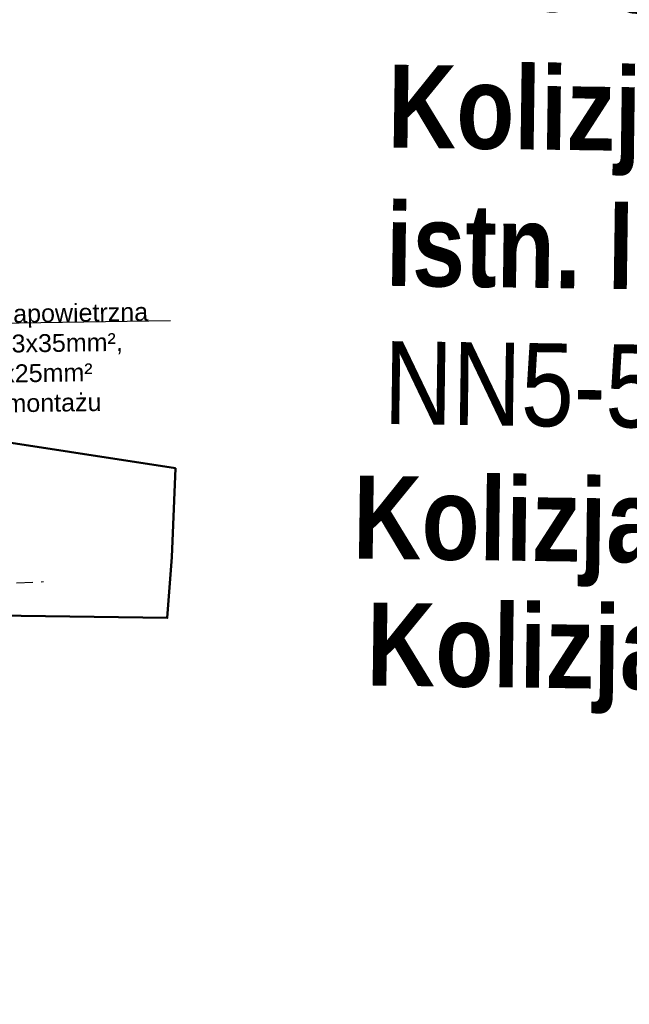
# Model space of a CAD drawing. Header units: millimetres. Extents: x 6504137 to 6515825, y 5737606 to 5784558.
# Tile 99 of 115: x 6512839 to 6512913, y 5766745 to 5766863. Entities that reach past the tile are written whole.
import ezdxf
from ezdxf import colors
from ezdxf.entities.mleader import LeaderData, LeaderLine
from ezdxf.math import Vec2, Vec3

# ---------------------------------------------------------------- set-up
doc = ezdxf.new("R2010")
doc.units = ezdxf.units.MM
doc.linetypes.add('JIS_02_2.0', pattern=[3, 2, -1])
for name, color, linetype, lineweight in [('-Linia kablowa nn', 132, 'JIS_02_2.0', 30), ('_trasa_slupy', 1, 'Continuous', 20), ('_Zakres mapy projektowej', 4, 'Continuous', 50)]:
    doc.layers.add(name, color=color, linetype=linetype, lineweight=lineweight)
doc.layers.add('_Kąt załomu', color=7, linetype='Continuous')
doc.layers.add('_Opisy', color=7, linetype='Continuous')
doc.styles.add('Arial_Narr', font='ARIALN.TTF')
doc.styles.get("Standard").update_dxf_attribs({"font": 'ARIALN.TTF'})
doc.dimstyles.new('Kat załomu', dxfattribs={"dimtxt": 2.2, "dimasz": 5, "dimexe": 0.18, "dimexo": 0.0625, "dimtad": 0, "dimtih": 1, "dimtoh": 1, "dimdec": 4, "dimzin": 0, "dimdsep": 46, "dimtxsty": 'Standard', "dimcen": 0.9, "dimse1": 1, "dimse2": 1, "dimadec": 0, "dimazin": 0, "dimtfac": 1, "dimtdec": 4, "dimtofl": 0, "dimtmove": 0, "dimatfit": 3, "dimfxl": 1, "dimtolj": 1, "dimtzin": 0, "dimarcsym": 0})

# ---------------------------------------------------------------- blocks, each defined once
blk = doc.blocks.new('*D34')
at = {"layer": '_Kąt załomu', "color": 0, "lineweight": -2, "transparency": 16777216}
for start, end in [(13.6882, 94.9795), (275.9609, 357.262)]:
    blk.add_arc((6512971.28, 5768158.26), 22.43, start, end, dxfattribs=at)
at = {"layer": '_Kąt załomu', "color": 0, "transparency": 16777216}
for points in [[(6512969.5, 5768179.79), (6512969.17, 5768181.43), (6512964.43, 5768179.62)], [(6512973.61, 5768135.11), (6512973.62, 5768136.78), (6512968.61, 5768135.98)]]:
    blk.add_solid(points, dxfattribs=at)
at = {"layer": 'Defpoints', "color": 0, "transparency": 16777216}
for p in [(6512024.98, 5771109.87), (6512971.28, 5768158.26), (6512990.97, 5768147.51), (6512523.51, 5764422.88)]:
    blk.add_point(p, dxfattribs=at)
at = {"layer": '_Kąt załomu', "color": 0, "transparency": 16777216, "insert": (6512993.61, 5768160.4), "char_height": 2.2, "attachment_point": 5, "rotation": 275}
blk.add_mtext('\\A1;205°', dxfattribs=at)
blk = doc.blocks.new('*D35')
at = {"layer": '_Kąt załomu', "color": 0, "lineweight": -2, "transparency": 16777216}
for start, end in [(5.0741, 70.3808), (283.8704, 349.1795)]:
    blk.add_arc((6512523.51, 5764422.88), 22.46, start, end, dxfattribs=at)
at = {"layer": '_Kąt załomu', "color": 0, "transparency": 16777216}
for points in [[(6512530.86, 5764443.23), (6512531.24, 5764444.85), (6512526.18, 5764445.18)], [(6512529, 5764400.26), (6512528.78, 5764401.91), (6512523.94, 5764400.43)]]:
    blk.add_solid(points, dxfattribs=at)
at = {"layer": 'Defpoints', "color": 0, "transparency": 16777216}
for p in [(6512971.28, 5768158.26), (6512523.51, 5764422.88), (6512542.65, 5764411.13), (6512550.21, 5763015.53)]:
    blk.add_point(p, dxfattribs=at)
at = {"layer": '_Kąt załomu', "color": 0, "transparency": 16777216, "insert": (6512545.94, 5764421.76), "char_height": 2.2, "attachment_point": 5, "rotation": 267}
blk.add_mtext('\\A1;172°', dxfattribs=at)

msp = doc.modelspace()

# ---------------------------------------------------------------- linework, layer by layer
at = {"layer": '-Linia kablowa nn'}
msp.add_lwpolyline([(6512838.68979, 5766795.49581), (6512841.97157, 5766795.63452), (6512841.97157, 5766795.63452), (6512841.97157, 5766795.63452), (6512841.97157, 5766795.63452), (6512841.97157, 5766795.63452), (6512841.97157, 5766795.63452), (6512841.97157, 5766795.63452), (6512841.97157, 5766795.63452), (6512841.97157, 5766795.63452), (6512841.97157, 5766795.63452), (6512841.97157, 5766795.63452), (6512841.97157, 5766795.63452), (6512841.97157, 5766795.63452), (6512841.97157, 5766795.63452), (6512841.97157, 5766795.63452), (6512841.97157, 5766795.63452), (6512841.97157, 5766795.63452), (6512841.97157, 5766795.63452), (6512841.97157, 5766795.63452), (6512841.97157, 5766795.63452), (6512841.97157, 5766795.63452), (6512841.97157, 5766795.63452), (6512841.97157, 5766795.63452), (6512841.97157, 5766795.63452), (6512841.97157, 5766795.63452), (6512841.97157, 5766795.63452), (6512841.97157, 5766795.63452), (6512841.97157, 5766795.63452), (6512841.97157, 5766795.63452), (6512841.97157, 5766795.63452), (6512841.97157, 5766795.63452), (6512841.97157, 5766795.63452), (6512841.97157, 5766795.63452), (6512841.97157, 5766795.63452), (6512841.97157, 5766795.63452), (6512841.97157, 5766795.63452), (6512841.97157, 5766795.63452), (6512841.97157, 5766795.63452), (6512841.97157, 5766795.63452), (6512841.97157, 5766795.63452), (6512841.97157, 5766795.63452), (6512841.97157, 5766795.63452), (6512841.97157, 5766795.63452), (6512841.97157, 5766795.63452), (6512841.97157, 5766795.63452), (6512841.97157, 5766795.63452), (6512841.97157, 5766795.63452), (6512841.97157, 5766795.63452), (6512841.97157, 5766795.63452), (6512841.97157, 5766795.63452), (6512841.97157, 5766795.63452), (6512841.97157, 5766795.63452), (6512841.97157, 5766795.63452), (6512841.97157, 5766795.63452), (6512841.97157, 5766795.63452), (6512841.97157, 5766795.63452), (6512841.97157, 5766795.63452), (6512841.97157, 5766795.63452), (6512841.97157, 5766795.63452), (6512841.97157, 5766795.63452), (6512841.97157, 5766795.63452), (6512841.97157, 5766795.63452), (6512841.97157, 5766795.63452), (6512841.97157, 5766795.63452), (6512841.97157, 5766795.63452), (6512841.97157, 5766795.63452), (6512841.97157, 5766795.63452), (6512841.97157, 5766795.63452), (6512841.97157, 5766795.63452), (6512841.97157, 5766795.63452), (6512841.97157, 5766795.63452), (6512841.97157, 5766795.63452), (6512841.97157, 5766795.63452), (6512841.97157, 5766795.63452), (6512841.97157, 5766795.63452), (6512841.97157, 5766795.63452), (6512841.97157, 5766795.63452), (6512841.97157, 5766795.63452), (6512841.97157, 5766795.63452), (6512841.97157, 5766795.63452), (6512841.97157, 5766795.63452), (6512841.97157, 5766795.63452), (6512841.97157, 5766795.63452), (6512841.97157, 5766795.63452), (6512841.97157, 5766795.63452), (6512841.97157, 5766795.63452), (6512841.97157, 5766795.63452), (6512841.97157, 5766795.63452), (6512841.97157, 5766795.63452), (6512841.97157, 5766795.63452), (6512841.97157, 5766795.63452), (6512841.97157, 5766795.63452), (6512841.97157, 5766795.63452), (6512841.97157, 5766795.63452), (6512841.97157, 5766795.63452), (6512841.97157, 5766795.63452), (6512841.97157, 5766795.63452), (6512841.97157, 5766795.63452), (6512841.97157, 5766795.63452), (6512841.97157, 5766795.63452), (6512841.97157, 5766795.63452), (6512841.97157, 5766795.63452), (6512841.97157, 5766795.63452), (6512841.97157, 5766795.63452), (6512841.97157, 5766795.63452), (6512841.97157, 5766795.63452), (6512841.97157, 5766795.63452), (6512841.97157, 5766795.63452), (6512841.97157, 5766795.63452), (6512841.97157, 5766795.63452), (6512841.97157, 5766795.63452), (6512841.97157, 5766795.63452), (6512841.97157, 5766795.63452), (6512841.97157, 5766795.63452), (6512841.97157, 5766795.63452), (6512841.97157, 5766795.63452), (6512841.97157, 5766795.63452), (6512841.97157, 5766795.63452), (6512841.97157, 5766795.63452), (6512841.97157, 5766795.63452), (6512841.97157, 5766795.63452), (6512841.97157, 5766795.63452), (6512841.97157, 5766795.63452), (6512841.97157, 5766795.63452), (6512841.97157, 5766795.63452), (6512841.97157, 5766795.63452), (6512841.97157, 5766795.63452), (6512841.97157, 5766795.63452), (6512841.97157, 5766795.63452), (6512841.97157, 5766795.63452), (6512841.97157, 5766795.63452), (6512841.97157, 5766795.63452), (6512841.97157, 5766795.63452), (6512841.97157, 5766795.63452), (6512841.97157, 5766795.63452), (6512841.97157, 5766795.63452), (6512841.97157, 5766795.63452), (6512841.97157, 5766795.63452), (6512841.97157, 5766795.63452), (6512841.97157, 5766795.63452), (6512841.97157, 5766795.63452), (6512841.97157, 5766795.63452), (6512841.97157, 5766795.63452), (6512841.97157, 5766795.63452), (6512841.97157, 5766795.63452), (6512841.97157, 5766795.63452), (6512841.97157, 5766795.63452), (6512841.97157, 5766795.63452), (6512841.97157, 5766795.63452), (6512841.97157, 5766795.63452), (6512841.97157, 5766795.63452), (6512841.97157, 5766795.63452), (6512841.97157, 5766795.63452), (6512841.97157, 5766795.63452), (6512841.97157, 5766795.63452), (6512841.97157, 5766795.63452), (6512841.97157, 5766795.63452), (6512841.97157, 5766795.63452), (6512841.97157, 5766795.63452), (6512841.97157, 5766795.63452), (6512841.97157, 5766795.63452), (6512841.97157, 5766795.63452), (6512841.97157, 5766795.63452), (6512841.97157, 5766795.63452), (6512841.97157, 5766795.63452), (6512841.97157, 5766795.63452), (6512841.97157, 5766795.63452), (6512841.97157, 5766795.63452), (6512841.97157, 5766795.63452), (6512841.97157, 5766795.63452), (6512841.97157, 5766795.63452), (6512841.97157, 5766795.63452), (6512841.97157, 5766795.63452), (6512841.97157, 5766795.63452), (6512841.97157, 5766795.63452), (6512841.97157, 5766795.63452), (6512841.97157, 5766795.63452), (6512841.97157, 5766795.63452), (6512841.97157, 5766795.63452), (6512841.97157, 5766795.63452), (6512841.97157, 5766795.63452), (6512841.97157, 5766795.63452), (6512841.97157, 5766795.63452), (6512841.97157, 5766795.63452), (6512841.97157, 5766795.63452), (6512841.97157, 5766795.63452), (6512841.97157, 5766795.63452), (6512841.97157, 5766795.63452), (6512841.97157, 5766795.63452), (6512841.97157, 5766795.63452), (6512841.97157, 5766795.63452), (6512841.97157, 5766795.63452), (6512841.97157, 5766795.63452), (6512841.97157, 5766795.63452), (6512841.97157, 5766795.63452), (6512841.97157, 5766795.63452), (6512841.97157, 5766795.63452), (6512841.97157, 5766795.63452), (6512841.97157, 5766795.63452), (6512841.97157, 5766795.63452), (6512841.97157, 5766795.63452), (6512841.97157, 5766795.63452), (6512841.97157, 5766795.63452), (6512841.97157, 5766795.63452), (6512841.97157, 5766795.63452), (6512841.97157, 5766795.63452), (6512841.97157, 5766795.63452), (6512841.97157, 5766795.63452), (6512841.97157, 5766795.63452), (6512841.97157, 5766795.63452), (6512841.97157, 5766795.63452), (6512841.97157, 5766795.63452), (6512841.97157, 5766795.63452), (6512841.97157, 5766795.63452), (6512841.97157, 5766795.63452), (6512841.97157, 5766795.63452), (6512841.97157, 5766795.63452), (6512841.97157, 5766795.63452), (6512841.97157, 5766795.63452), (6512841.97157, 5766795.63452), (6512841.97157, 5766795.63452), (6512841.97157, 5766795.63452), (6512841.97157, 5766795.63452), (6512841.97157, 5766795.63452), (6512841.97157, 5766795.63452), (6512841.97157, 5766795.63452), (6512841.97157, 5766795.63452), (6512841.97157, 5766795.63452), (6512841.97157, 5766795.63452), (6512841.97157, 5766795.63452), (6512841.97157, 5766795.63452), (6512841.97157, 5766795.63452), (6512841.97157, 5766795.63452), (6512841.97157, 5766795.63452), (6512841.97157, 5766795.63452), (6512841.97157, 5766795.63452), (6512841.97157, 5766795.63452), (6512841.97157, 5766795.63452), (6512841.97157, 5766795.63452), (6512841.97157, 5766795.63452), (6512841.97157, 5766795.63452), (6512841.97157, 5766795.63452), (6512841.97157, 5766795.63452), (6512841.97157, 5766795.63452), (6512841.97157, 5766795.63452), (6512841.97157, 5766795.63452), (6512841.97157, 5766795.63452), (6512841.97157, 5766795.63452), (6512841.97157, 5766795.63452), (6512841.97157, 5766795.63452), (6512841.97157, 5766795.63452), (6512841.97157, 5766795.63452), (6512841.97157, 5766795.63452), (6512841.97157, 5766795.63452), (6512841.97157, 5766795.63452), (6512841.97157, 5766795.63452), (6512841.97157, 5766795.63452), (6512841.97157, 5766795.63452), (6512841.97157, 5766795.63452), (6512841.97157, 5766795.63452), (6512841.97157, 5766795.63452), (6512841.97157, 5766795.63452), (6512841.97157, 5766795.63452), (6512841.97157, 5766795.63452), (6512841.97157, 5766795.63452), (6512841.97157, 5766795.63452), (6512841.97157, 5766795.63452), (6512841.97157, 5766795.63452), (6512841.97157, 5766795.63452), (6512841.97157, 5766795.63452), (6512841.97157, 5766795.63452), (6512841.97157, 5766795.63452), (6512841.97157, 5766795.63452), (6512841.97157, 5766795.63452), (6512841.97157, 5766795.63452), (6512841.97157, 5766795.63452), (6512841.97157, 5766795.63452), (6512841.97157, 5766795.63452), (6512841.97157, 5766795.63452), (6512841.97157, 5766795.63452), (6512841.97157, 5766795.63452), (6512841.97157, 5766795.63452), (6512841.97157, 5766795.63452), (6512841.97157, 5766795.63452), (6512841.97157, 5766795.63452), (6512841.97157, 5766795.63452), (6512841.97157, 5766795.63452), (6512841.97157, 5766795.63452), (6512841.97157, 5766795.63452), (6512841.97157, 5766795.63452), (6512841.97157, 5766795.63452), (6512841.97157, 5766795.63452), (6512841.97157, 5766795.63452), (6512841.97157, 5766795.63452), (6512841.97157, 5766795.63452), (6512841.97157, 5766795.63452), (6512841.97157, 5766795.63452), (6512841.97157, 5766795.63452), (6512841.97157, 5766795.63452), (6512841.97157, 5766795.63452), (6512841.97157, 5766795.63452), (6512841.97157, 5766795.63452), (6512841.97157, 5766795.63452), (6512841.97157, 5766795.63452), (6512841.97157, 5766795.63452), (6512841.97157, 5766795.63452), (6512841.97157, 5766795.63452), (6512841.97157, 5766795.63452), (6512841.97157, 5766795.63452), (6512841.97157, 5766795.63452), (6512841.97157, 5766795.63452), (6512841.97157, 5766795.63452), (6512841.97157, 5766795.63452), (6512841.97157, 5766795.63452), (6512841.97157, 5766795.63452), (6512841.97157, 5766795.63452), (6512841.97157, 5766795.63452), (6512841.97157, 5766795.63452), (6512841.97157, 5766795.63452), (6512841.97157, 5766795.63452), (6512841.97157, 5766795.63452), (6512841.97157, 5766795.63452), (6512841.97157, 5766795.63452), (6512841.97157, 5766795.63452), (6512841.97157, 5766795.63452), (6512841.97157, 5766795.63452), (6512841.97157, 5766795.63452), (6512841.97157, 5766795.63452), (6512841.97157, 5766795.63452), (6512841.97157, 5766795.63452), (6512841.97157, 5766795.63452), (6512841.97157, 5766795.63452), (6512841.97157, 5766795.63452), (6512841.97157, 5766795.63452), (6512841.97157, 5766795.63452), (6512841.97157, 5766795.63452), (6512841.97157, 5766795.63452), (6512841.97157, 5766795.63452), (6512841.97157, 5766795.63452), (6512841.97157, 5766795.63452), (6512841.97157, 5766795.63452), (6512841.97157, 5766795.63452), (6512841.97157, 5766795.63452), (6512841.97157, 5766795.63452), (6512841.97157, 5766795.63452), (6512841.97157, 5766795.63452), (6512841.97157, 5766795.63452), (6512841.97157, 5766795.63452), (6512841.97157, 5766795.63452), (6512841.97157, 5766795.63452), (6512841.97157, 5766795.63452), (6512841.97157, 5766795.63452), (6512841.97157, 5766795.63452), (6512841.97157, 5766795.63452), (6512841.97157, 5766795.63452), (6512841.97157, 5766795.63452), (6512841.97157, 5766795.63452), (6512841.97157, 5766795.63452), (6512841.97157, 5766795.63452), (6512841.97157, 5766795.63452), (6512841.97157, 5766795.63452), (6512841.97157, 5766795.63452), (6512841.97157, 5766795.63452), (6512841.97157, 5766795.63452), (6512841.97157, 5766795.63452), (6512841.97157, 5766795.63452), (6512841.97157, 5766795.63452), (6512841.97157, 5766795.63452), (6512841.97157, 5766795.63452), (6512841.97157, 5766795.63452), (6512841.97157, 5766795.63452), (6512841.97157, 5766795.63452), (6512841.97157, 5766795.63452), (6512841.97157, 5766795.63452), (6512841.97157, 5766795.63452), (6512841.97157, 5766795.63452), (6512841.97157, 5766795.63452), (6512841.97157, 5766795.63452), (6512841.97157, 5766795.63452), (6512841.97157, 5766795.63452), (6512841.97157, 5766795.63452), (6512841.97157, 5766795.63452), (6512841.97157, 5766795.63452), (6512841.97157, 5766795.63452), (6512841.97157, 5766795.63452), (6512841.97157, 5766795.63452), (6512841.97157, 5766795.63452), (6512841.97157, 5766795.63452), (6512841.97157, 5766795.63452), (6512841.97157, 5766795.63452), (6512841.97157, 5766795.63452), (6512841.97157, 5766795.63452), (6512841.97157, 5766795.63452), (6512841.97157, 5766795.63452), (6512841.97157, 5766795.63452), (6512841.97157, 5766795.63452), (6512841.97157, 5766795.63452), (6512841.97157, 5766795.63452), (6512841.97157, 5766795.63452), (6512841.97157, 5766795.63452), (6512841.97157, 5766795.63452), (6512841.97157, 5766795.63452), (6512841.97157, 5766795.63452), (6512841.97157, 5766795.63452), (6512841.97157, 5766795.63452), (6512841.97157, 5766795.63452), (6512841.97157, 5766795.63452), (6512841.97157, 5766795.63452), (6512841.97157, 5766795.63452), (6512841.97157, 5766795.63452), (6512841.97157, 5766795.63452), (6512841.97157, 5766795.63452), (6512841.97157, 5766795.63452), (6512841.97157, 5766795.63452), (6512841.97157, 5766795.63452), (6512841.97157, 5766795.63452), (6512841.97157, 5766795.63452), (6512841.97157, 5766795.63452), (6512841.97157, 5766795.63452), (6512841.97157, 5766795.63452), (6512841.97157, 5766795.63452), (6512841.97157, 5766795.63452), (6512841.97157, 5766795.63452), (6512841.97157, 5766795.63452), (6512841.97157, 5766795.63452), (6512841.97157, 5766795.63452), (6512841.97157, 5766795.63452), (6512841.97157, 5766795.63452), (6512841.97157, 5766795.63452), (6512841.97157, 5766795.63452), (6512841.97157, 5766795.63452), (6512841.97157, 5766795.63452), (6512841.97157, 5766795.63452), (6512841.97157, 5766795.63452), (6512841.97157, 5766795.63452), (6512841.97157, 5766795.63452), (6512841.97157, 5766795.63452), (6512841.97157, 5766795.63452), (6512841.97157, 5766795.63452), (6512841.97157, 5766795.63452), (6512841.97157, 5766795.63452), (6512841.97157, 5766795.63452), (6512841.97157, 5766795.63452), (6512841.97157, 5766795.63452), (6512841.97157, 5766795.63452), (6512841.97157, 5766795.63452), (6512841.97157, 5766795.63452), (6512841.97157, 5766795.63452), (6512841.97157, 5766795.63452), (6512841.97157, 5766795.63452), (6512841.97157, 5766795.63452), (6512841.97157, 5766795.63452), (6512841.97157, 5766795.63452), (6512841.97157, 5766795.63452), (6512841.97157, 5766795.63452), (6512841.97157, 5766795.63452), (6512841.97157, 5766795.63452), (6512841.97157, 5766795.63452), (6512841.97157, 5766795.63452), (6512841.97157, 5766795.63452), (6512841.97157, 5766795.63452), (6512841.97157, 5766795.63452), (6512841.97157, 5766795.63452), (6512841.97157, 5766795.63452), (6512841.97157, 5766795.63452), (6512841.97157, 5766795.63452), (6512841.97157, 5766795.63452), (6512841.97157, 5766795.63452), (6512841.97157, 5766795.63452), (6512841.97157, 5766795.63452), (6512841.97157, 5766795.63452), (6512841.97157, 5766795.63452), (6512841.97157, 5766795.63452), (6512841.97157, 5766795.63452), (6512841.97157, 5766795.63452), (6512841.97157, 5766795.63452), (6512841.97157, 5766795.63452), (6512841.97157, 5766795.63452), (6512841.97157, 5766795.63452), (6512841.97157, 5766795.63452), (6512841.97157, 5766795.63452), (6512841.97157, 5766795.63452), (6512841.97157, 5766795.63452), (6512841.97157, 5766795.63452), (6512841.97157, 5766795.63452), (6512841.97157, 5766795.63452), (6512841.97157, 5766795.63452), (6512841.97157, 5766795.63452), (6512841.97157, 5766795.63452), (6512841.97157, 5766795.63452), (6512841.97157, 5766795.63452), (6512841.97157, 5766795.63452), (6512841.97157, 5766795.63452), (6512841.97157, 5766795.63452), (6512841.97157, 5766795.63452), (6512841.97157, 5766795.63452), (6512841.97157, 5766795.63452), (6512841.97157, 5766795.63452), (6512841.97157, 5766795.63452), (6512841.97157, 5766795.63452), (6512841.97157, 5766795.63452), (6512841.97157, 5766795.63452), (6512841.97157, 5766795.63452), (6512841.97157, 5766795.63452), (6512841.97157, 5766795.63452), (6512841.97157, 5766795.63452), (6512841.97157, 5766795.63452), (6512841.97157, 5766795.63452), (6512841.97157, 5766795.63452), (6512841.97157, 5766795.63452), (6512841.97157, 5766795.63452), (6512841.97157, 5766795.63452), (6512841.97157, 5766795.63452), (6512841.97157, 5766795.63452), (6512841.97157, 5766795.63452), (6512841.97157, 5766795.63452), (6512841.97157, 5766795.63452), (6512841.97157, 5766795.63452), (6512841.97157, 5766795.63452), (6512841.97157, 5766795.63452), (6512841.97157, 5766795.63452), (6512841.97157, 5766795.63452), (6512841.97157, 5766795.63452), (6512841.97157, 5766795.63452), (6512841.97157, 5766795.63452), (6512841.97157, 5766795.63452), (6512841.97157, 5766795.63452), (6512841.97157, 5766795.63452), (6512841.97157, 5766795.63452), (6512841.97157, 5766795.63452), (6512841.97157, 5766795.63452), (6512841.97157, 5766795.63452), (6512841.97157, 5766795.63452), (6512841.97157, 5766795.63452), (6512841.97157, 5766795.63452), (6512841.97157, 5766795.63452), (6512841.97157, 5766795.63452), (6512841.97157, 5766795.63452), (6512841.97157, 5766795.63452), (6512841.97157, 5766795.63452), (6512841.97157, 5766795.63452), (6512841.97157, 5766795.63452), (6512841.97157, 5766795.63452), (6512841.97157, 5766795.63452), (6512841.97157, 5766795.63452), (6512841.97157, 5766795.63452), (6512841.97157, 5766795.63452), (6512841.97157, 5766795.63452), (6512841.97157, 5766795.63452), (6512841.97157, 5766795.63452), (6512841.97157, 5766795.63452), (6512841.97157, 5766795.63452), (6512841.97157, 5766795.63452), (6512841.97157, 5766795.63452), (6512841.97157, 5766795.63452), (6512841.97157, 5766795.63452), (6512841.97157, 5766795.63452), (6512841.97157, 5766795.63452), (6512841.97157, 5766795.63452), (6512841.97157, 5766795.63452), (6512841.97157, 5766795.63452), (6512841.97157, 5766795.63452), (6512841.97157, 5766795.63452), (6512841.97157, 5766795.63452), (6512841.97157, 5766795.63452), (6512841.97157, 5766795.63452), (6512841.97157, 5766795.63452), (6512841.97157, 5766795.63452), (6512841.97157, 5766795.63452), (6512841.97157, 5766795.63452), (6512841.97157, 5766795.63452), (6512841.97157, 5766795.63452), (6512841.97157, 5766795.63452), (6512841.97157, 5766795.63452), (6512841.97157, 5766795.63452), (6512841.97157, 5766795.63452), (6512841.97157, 5766795.63452), (6512841.97157, 5766795.63452), (6512841.97157, 5766795.63452), (6512841.97157, 5766795.63452), (6512841.97157, 5766795.63452), (6512841.97157, 5766795.63452), (6512841.97157, 5766795.63452), (6512841.97157, 5766795.63452), (6512841.97157, 5766795.63452), (6512841.97157, 5766795.63452), (6512841.97157, 5766795.63452), (6512841.97157, 5766795.63452), (6512841.97157, 5766795.63452), (6512841.97157, 5766795.63452), (6512841.97157, 5766795.63452), (6512841.97157, 5766795.63452), (6512841.97157, 5766795.63452), (6512841.97157, 5766795.63452), (6512841.97157, 5766795.63452), (6512841.97157, 5766795.63452), (6512841.97157, 5766795.63452), (6512841.97157, 5766795.63452), (6512841.97157, 5766795.63452), (6512841.97157, 5766795.63452), (6512841.97157, 5766795.63452), (6512841.97157, 5766795.63452), (6512841.97157, 5766795.63452), (6512841.97157, 5766795.63452), (6512841.97157, 5766795.63452), (6512841.97157, 5766795.63452), (6512841.97157, 5766795.63452), (6512841.97157, 5766795.63452), (6512841.97157, 5766795.63452), (6512841.97157, 5766795.63452), (6512841.97157, 5766795.63452), (6512841.97157, 5766795.63452), (6512841.97157, 5766795.63452), (6512841.97157, 5766795.63452), (6512841.97157, 5766795.63452), (6512841.97157, 5766795.63452), (6512841.97157, 5766795.63452), (6512841.97157, 5766795.63452), (6512841.97157, 5766795.63452), (6512841.97157, 5766795.63452), (6512841.97157, 5766795.63452), (6512841.97157, 5766795.63452), (6512841.97157, 5766795.63452), (6512841.97157, 5766795.63452), (6512841.97157, 5766795.63452), (6512841.97157, 5766795.63452), (6512841.97157, 5766795.63452), (6512841.97157, 5766795.63452), (6512841.97157, 5766795.63452), (6512841.97157, 5766795.63452), (6512841.97157, 5766795.63452), (6512841.97157, 5766795.63452), (6512841.97157, 5766795.63452), (6512841.97157, 5766795.63452), (6512841.97157, 5766795.63452), (6512841.97157, 5766795.63452), (6512841.97157, 5766795.63452), (6512841.97157, 5766795.63452), (6512841.97157, 5766795.63452), (6512841.97157, 5766795.63452), (6512841.97157, 5766795.63452), (6512841.97157, 5766795.63452), (6512841.97157, 5766795.63452), (6512841.97157, 5766795.63452), (6512841.97157, 5766795.63452), (6512841.97157, 5766795.63452), (6512841.97157, 5766795.63452), (6512841.97157, 5766795.63452), (6512841.97157, 5766795.63452), (6512841.97157, 5766795.63452), (6512841.97157, 5766795.63452), (6512841.97157, 5766795.63452), (6512841.97157, 5766795.63452), (6512841.97157, 5766795.63452), (6512841.97157, 5766795.63452), (6512841.97157, 5766795.63452), (6512841.97157, 5766795.63452), (6512841.97157, 5766795.63452), (6512841.97157, 5766795.63452), (6512841.97157, 5766795.63452), (6512841.97157, 5766795.63452), (6512841.97157, 5766795.63452), (6512841.97157, 5766795.63452), (6512841.97157, 5766795.63452), (6512841.97157, 5766795.63452), (6512841.97157, 5766795.63452), (6512841.97157, 5766795.63452), (6512841.97157, 5766795.63452), (6512841.97157, 5766795.63452), (6512841.97157, 5766795.63452), (6512841.97157, 5766795.63452), (6512841.97157, 5766795.63452), (6512841.97157, 5766795.63452), (6512841.97157, 5766795.63452), (6512841.97157, 5766795.63452), (6512841.97157, 5766795.63452), (6512841.97157, 5766795.63452), (6512841.97157, 5766795.63452), (6512841.97157, 5766795.63452), (6512841.97157, 5766795.63452), (6512841.97157, 5766795.63452), (6512841.97157, 5766795.63452), (6512841.97157, 5766795.63452), (6512841.97157, 5766795.63452), (6512841.97157, 5766795.63452), (6512841.97157, 5766795.63452), (6512841.97157, 5766795.63452), (6512841.97157, 5766795.63452), (6512841.97157, 5766795.63452), (6512841.97157, 5766795.63452), (6512841.97157, 5766795.63452), (6512841.97157, 5766795.63452), (6512841.97157, 5766795.63452), (6512841.97157, 5766795.63452), (6512841.97157, 5766795.63452), (6512841.97157, 5766795.63452), (6512841.97157, 5766795.63452), (6512841.97157, 5766795.63452), (6512841.97157, 5766795.63452), (6512841.97157, 5766795.63452), (6512841.97157, 5766795.63452), (6512841.97157, 5766795.63452), (6512841.97157, 5766795.63452), (6512841.97157, 5766795.63452), (6512841.97157, 5766795.63452), (6512841.97157, 5766795.63452), (6512841.97157, 5766795.63452), (6512841.97157, 5766795.63452), (6512841.97157, 5766795.63452), (6512841.97157, 5766795.63452), (6512841.97157, 5766795.63452), (6512841.97157, 5766795.63452), (6512841.97157, 5766795.63452), (6512841.97157, 5766795.63452), (6512841.97157, 5766795.63452), (6512841.97157, 5766795.63452), (6512841.97157, 5766795.63452), (6512841.97157, 5766795.63452), (6512841.97157, 5766795.63452), (6512841.97157, 5766795.63452), (6512841.97157, 5766795.63452), (6512841.97157, 5766795.63452), (6512841.97157, 5766795.63452), (6512841.97157, 5766795.63452), (6512841.97157, 5766795.63452), (6512841.97157, 5766795.63452), (6512841.97157, 5766795.63452), (6512841.97157, 5766795.63452), (6512841.97157, 5766795.63452), (6512841.97157, 5766795.63452), (6512841.97157, 5766795.63452), (6512841.97157, 5766795.63452), (6512841.97157, 5766795.63452), (6512841.97157, 5766795.63452), (6512841.97157, 5766795.63452), (6512841.97157, 5766795.63452), (6512841.97157, 5766795.63452), (6512841.97157, 5766795.63452), (6512841.97157, 5766795.63452), (6512841.97157, 5766795.63452), (6512841.97157, 5766795.63452), (6512841.97157, 5766795.63452), (6512841.97157, 5766795.63452), (6512841.97157, 5766795.63452), (6512841.97157, 5766795.63452), (6512841.97157, 5766795.63452), (6512841.97157, 5766795.63452), (6512841.97157, 5766795.63452), (6512841.97157, 5766795.63452), (6512841.97157, 5766795.63452), (6512841.97157, 5766795.63452), (6512841.97157, 5766795.63452), (6512841.97157, 5766795.63452), (6512841.97157, 5766795.63452), (6512841.97157, 5766795.63452), (6512841.97157, 5766795.63452), (6512841.97157, 5766795.63452), (6512841.97157, 5766795.63452), (6512841.97157, 5766795.63452), (6512841.97157, 5766795.63452), (6512841.97157, 5766795.63452), (6512841.97157, 5766795.63452), (6512841.97157, 5766795.63452), (6512841.97157, 5766795.63452), (6512841.97157, 5766795.63452), (6512841.97157, 5766795.63452), (6512841.97157, 5766795.63452), (6512841.97157, 5766795.63452), (6512841.97157, 5766795.63452), (6512841.97157, 5766795.63452), (6512841.97157, 5766795.63452), (6512841.97157, 5766795.63452), (6512841.97157, 5766795.63452), (6512841.97157, 5766795.63452), (6512841.97157, 5766795.63452), (6512841.97157, 5766795.63452), (6512841.97157, 5766795.63452), (6512841.97157, 5766795.63452), (6512841.97157, 5766795.63452), (6512841.97157, 5766795.63452), (6512841.97157, 5766795.63452), (6512841.97157, 5766795.63452), (6512841.97157, 5766795.63452), (6512841.97157, 5766795.63452), (6512841.97157, 5766795.63452), (6512841.97157, 5766795.63452), (6512841.97157, 5766795.63452), (6512841.97157, 5766795.63452), (6512841.97157, 5766795.63452), (6512841.97157, 5766795.63452), (6512841.97157, 5766795.63452), (6512841.97157, 5766795.63452), (6512841.97157, 5766795.63452), (6512841.97157, 5766795.63452), (6512841.97157, 5766795.63452), (6512841.97157, 5766795.63452), (6512841.97157, 5766795.63452), (6512841.97157, 5766795.63452), (6512841.97157, 5766795.63452), (6512841.97157, 5766795.63452), (6512841.97157, 5766795.63452), (6512841.97157, 5766795.63452), (6512841.97157, 5766795.63452), (6512841.97157, 5766795.63452), (6512841.97157, 5766795.63452), (6512841.97157, 5766795.63452), (6512841.97157, 5766795.63452), (6512841.97157, 5766795.63452), (6512841.97157, 5766795.63452), (6512841.97157, 5766795.63452), (6512841.97157, 5766795.63452), (6512841.97157, 5766795.63452), (6512841.97157, 5766795.63452), (6512841.97157, 5766795.63452), (6512841.97157, 5766795.63452), (6512841.97157, 5766795.63452), (6512841.97157, 5766795.63452), (6512841.97157, 5766795.63452), (6512841.97157, 5766795.63452), (6512841.97157, 5766795.63452), (6512841.97157, 5766795.63452), (6512841.97157, 5766795.63452), (6512841.97157, 5766795.63452), (6512841.97157, 5766795.63452), (6512841.97157, 5766795.63452), (6512841.97157, 5766795.63452), (6512841.97157, 5766795.63452), (6512841.97157, 5766795.63452), (6512841.97157, 5766795.63452), (6512841.97157, 5766795.63452), (6512841.97157, 5766795.63452), (6512841.97157, 5766795.63452), (6512841.97157, 5766795.63452), (6512841.97157, 5766795.63452), (6512841.97157, 5766795.63452), (6512841.97157, 5766795.63452), (6512841.97157, 5766795.63452), (6512841.97157, 5766795.63452), (6512841.97157, 5766795.63452), (6512841.97157, 5766795.63452), (6512841.97157, 5766795.63452), (6512841.97157, 5766795.63452), (6512841.97157, 5766795.63452), (6512841.97157, 5766795.63452), (6512841.97157, 5766795.63452), (6512841.97157, 5766795.63452), (6512841.97157, 5766795.63452), (6512841.97157, 5766795.63452), (6512841.97157, 5766795.63452), (6512841.97157, 5766795.63452), (6512841.97157, 5766795.63452), (6512841.97157, 5766795.63452), (6512841.97157, 5766795.63452), (6512841.97157, 5766795.63452), (6512841.97157, 5766795.63452), (6512841.97157, 5766795.63452), (6512841.97157, 5766795.63452), (6512841.97157, 5766795.63452), (6512841.97157, 5766795.63452)], dxfattribs=at)
at = {"layer": '_Zakres mapy projektowej'}
msp.add_lwpolyline([(6512740.65926, 5766820.9611), (6512741.38776, 5766827.80483), (6512793.92532, 5766819.14856), (6512857.86172, 5766809.29241), (6512857.4332, 5766798.57921), (6512856.87146, 5766791.2569), (6512856.87146, 5766791.2569), (6512780.46953, 5766792.3227), (6512779.9553, 5766810.92082), (6512740.01647, 5766816.83451), (6512740.65926, 5766820.9611)], dxfattribs=at)

# ---------------------------------------------------------------- texts
at = {"layer": '_trasa_slupy', "insert": (6512884.25506, 5766907.98343), "char_height": 10, "width": 348.1955042, "attachment_point": 1, "rotation": 359.205026, "style": 'Arial_Narr'}
msp.add_mtext('{\\fArial Narrow|b1|i0|c238|p34;Kolizja nr }12\\P{\\fArial Narrow|b1|i0|c238|p34;istn. linia nap nn 0,4kV\\P}NN5-50123/03\\P{\\fArial Narrow|b1|i0|c238|p34;Kolizja nr }13\\P{\\fArial Narrow|b1|i0|c238|p34;istn. linia nap nn 0,4kV\\P}NN5-50927/1', dxfattribs=at)
at = {"layer": '_trasa_slupy', "color": 5, "char_height": 10, "width": 348.1955042, "attachment_point": 1, "rotation": 359.205026, "style": 'Arial_Narr'}
for s, insert in [('{\\fArial Narrow|b1|i0|c238|p34;Kolizja nr }7-nn', (6512879.37083, 5766808.42018)), ('{\\fArial Narrow|b1|i0|c238|p34;Kolizja nr }8-nn', (6512881.02084, 5766793.11428))]:
    msp.add_mtext(s, dxfattribs=dict(at, insert=insert))

# ---------------------------------------------------------------- dimensions: what is measured, and where the dimension line sits
at = {"layer": '_Kąt załomu'}
for base, center, p1, p2, picture, middle, turn in [((6512990.97356, 5768147.50921), (6512971.283, 5768158.259), (6512024.983, 5771109.871), (6512523.51, 5764422.884), '*D34', (6512993.61465, 5768160.39758), 275), ((6512542.6462, 5764411.13249), (6512523.51, 5764422.884), (6512971.283, 5768158.259), (6512550.208, 5763015.528), '*D35', (6512545.93819, 5764421.75787), 267)]:
    dim = msp.add_angular_dim_3p(base=base, center=center, p1=p1, p2=p2, dimstyle='Kat załomu', dxfattribs=at)
    dim.commit()
    dim.dimension.update_dxf_attribs({"geometry": picture, "text_midpoint": middle, "text_rotation": turn})

# ---------------------------------------------------------------- leaders
at = {"layer": '_Opisy', "linetype": 'Continuous'}
ml = msp.add_multileader_mtext('Standard', dxfattribs=at)
ml.set_content('\\pxqc;{\\fArial|b0|i0|c238|p34;Istn. linia napowietrzna \\Ptypu AL 3x35mm², \\PAL 1x25mm²\\P\\pq*;do demontażu}', color=256)
ml.set_leader_properties()
ml.build(insert=Vec2(0, 0))
ml.multileader.update_dxf_attribs({"text_left_attachment_type": 6, "text_right_attachment_type": 6, "dogleg_length": 0.45, "arrow_head_size": 1.2, "scale": 0.8})
ctx = ml.context
ctx.base_point, ctx.scale, ctx.char_height, ctx.arrow_head_size, ctx.landing_gap_size, ctx.plane_origin, ctx.plane_x_axis, ctx.plane_y_axis = Vec3(6512824.02568, 5766826.61483), 0.8, 2.16, 1.2, 0.072, Vec3(6512901.75814, 5766866.38743), Vec3(0.999892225, 0.014681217), Vec3(-0.014681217, 0.999892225)
ctx.left_attachment, ctx.right_attachment = 6, 6
notes = []
notes.append((ctx, [(0, (1, 1, 0), (6512823.66572, 5766826.60955), (0.999892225, 0.014681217), 0.36, [(0, [(6512809.98563, 5766808.49197)], 0, [])])]))
ctx.mtext.insert, ctx.mtext.text_direction, ctx.mtext.rotation, ctx.mtext.alignment, ctx.mtext.flow_direction = Vec3(6512839.20665, 5766829.03333), Vec3(0.999892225, 0.014681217), 0.014681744, 2, 5
ml = msp.add_multileader_mtext('Standard', dxfattribs=at)
ml.set_content('\\pxqc;{\\fArial|b0|i0|c238|p34;\\C256;Proj. szafka KRSN-P2/2F\\P nn-0,4kV\\P}istn. linię kablową zdjąć ze słupa i wprowadzić do złącza', color=256)
ml.set_leader_properties()
ml.build(insert=Vec2(0, 0))
ml.multileader.update_dxf_attribs({"text_left_attachment_type": 6, "text_right_attachment_type": 6, "dogleg_length": 0.36, "arrow_head_size": 1.2, "scale": 0.8})
ctx = ml.context
ctx.base_point, ctx.scale, ctx.char_height, ctx.arrow_head_size, ctx.landing_gap_size, ctx.plane_origin, ctx.plane_x_axis, ctx.plane_y_axis = Vec3(6512766.10719, 5766795.8446, 103.2), 0.8, 2.16, 1.2, 0.072, Vec3(6512645.30304, 5766650.14542, 103.2), Vec3(0.999892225, 0.014681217), Vec3(-0.014681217, 0.999892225)
ctx.left_attachment, ctx.right_attachment = 6, 6
notes.append((ctx, [(1, (1, 1, 0), (6512828.0218, 5766796.75368, 103.2), (-0.999892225, -0.014681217), 0.288, [(1, [(6512838.15897, 5766803.74012, 103.2)], 0, [])])]))
ctx.mtext.insert, ctx.mtext.text_direction, ctx.mtext.rotation, ctx.mtext.alignment, ctx.mtext.flow_direction = Vec3(6512796.87894, 5766799.12859, 103.2), Vec3(0.999892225, 0.014681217), 0.014681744, 2, 5
for ctx, leaders in notes:
    for number, flags, end, landing, length, lines in leaders:
        leader = LeaderData()
        leader.index, (leader.has_last_leader_line, leader.has_dogleg_vector, leader.attachment_direction) = number, flags
        leader.last_leader_point, leader.dogleg_vector, leader.dogleg_length = Vec3(end), Vec3(landing), length
        for number, points, colour, breaks in lines:
            line = LeaderLine()
            line.index, line.vertices, line.color, line.breaks = number, Vec3.list(points), colors.encode_raw_color(colour), breaks
            leader.lines.append(line)
        ctx.leaders.append(leader)

doc.saveas('drawing.dxf')
